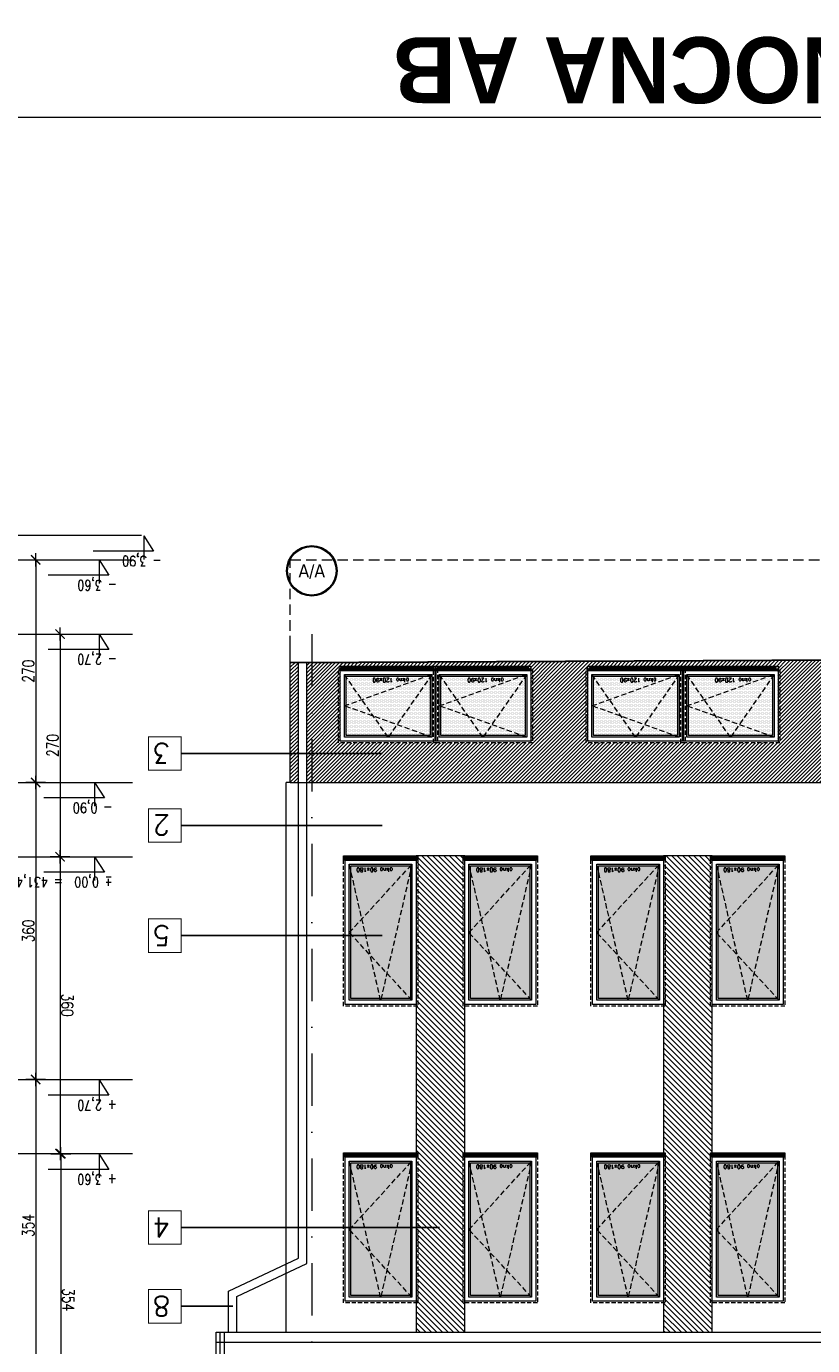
# Model space of a CAD drawing. Header units: millimetres. Extents: x 28291 to 177760, y -399809 to -170937.
# Tile 178 of 256: x 48572 to 49525, y -192108 to -190508. Entities that reach past the tile are written whole.
import ezdxf
from ezdxf.enums import TextEntityAlignment as Align

# ---------------------------------------------------------------- set-up
doc = ezdxf.new("R2010")
doc.units = ezdxf.units.MM
for name, pattern in [('CACHE', [9.525, 6.35, -3.175]), ('CARKOVANA', [7.5, 5, -2.5]), ('DASHDOT', [25.4, 12.7, -6.35, 0, -6.35]), ('HIDDEN', [9.525, 6.35, -3.175])]:
    doc.linetypes.add(name, pattern=pattern)
doc.layers.get('0').update_dxf_attribs({"lineweight": 0})
for name, color, linetype, lineweight, true_color in [('!! 0_ Istn-okna - wymienione', 9, 'Continuous', 13, 0x808080), ('!! 1_ELEWACJA KOLOR', 7, 'Continuous', 13, 0x6888bb), ('!! 2_ELEWACJA COKÓŁ', 9, 'Continuous', 13, 0x808080)]:
    doc.layers.add(name, color=color, linetype=linetype, lineweight=lineweight, true_color=true_color)
for name, color, linetype, lineweight in [('!! 0_ Istn-sciany', 3, 'Continuous', 30), ('!! 0_ Opis', 8, 'Continuous', 13), ('!! 0_ WIDOK ELEWACJA', 4, 'Continuous', 0), ('!! 0_Istn-cienka', 4, 'Continuous', 9), ('!! 0_Osie', 1, 'DASHDOT', 13), ('!! 1  WYDZIELENIE PPOŻ', 252, 'Continuous', 0), ('!! 1_Hatch dach', 252, 'Continuous', 5), ('!! 2_NOWE OKNA WIDOk - remont', 140, 'Continuous', 5), ('!! 2_posadzki winyle 2', 43, 'Continuous', 9), ('!! 2_TYNK OBRYS', 252, 'Continuous', 13), ('0-osie-liniA', 14, 'DASHDOT', 5), ('0-osie-tx', 66, 'Continuous', 9), ('0-rzedne-blok', 62, 'Continuous', 13)]:
    doc.layers.add(name, color=color, linetype=linetype, lineweight=lineweight)
for name, color, linetype, lineweight, plot in [('!! 0_bloki rzędnych', 7, 'Continuous', 0, False), ('!! 0_ramki', 66, 'Continuous', 9, False), ('ND', 240, 'Continuous', 0, False)]:
    doc.layers.add(name, color=color, linetype=linetype, lineweight=lineweight, plot=plot)
doc.layers.add('!!_1  OPISY ELEWACJE', color=250, linetype='Continuous')
doc.styles.add('DEUTSCH', font='SIMPLEX8')
doc.styles.add('SIMPLEX', font='simplex.shx', dxfattribs={"width": 0.77})
doc.styles.add('STYLE10', font='arialbd.ttf')
doc.styles.add('TAHOMA', font='tahoma.ttf')
doc.styles.add('TXT', font='simplex.shx')
doc.dimstyles.new('OL PB 100', dxfattribs={"dimscale": 4, "dimtxt": 3.5, "dimasz": 0.2, "dimexe": 10, "dimexo": 10, "dimgap": 0.5, "dimtad": 1, "dimdec": 1, "dimrnd": 0.5, "dimzin": 9, "dimdsep": 46, "dimtxsty": 'SIMPLEX', "dimblk": 'thick_MSz', "dimcen": 0.05, "dimdle": 8, "dimse1": 1, "dimse2": 1, "dimclrd": 256, "dimclre": 256, "dimclrt": 3, "dimadec": 1, "dimazin": 2, "dimtfac": 1, "dimtdec": 1, "dimtix": 1, "dimtofl": 0, "dimtmove": 2, "dimatfit": 3, "dimldrblk": 'thick_MSz', "dimfxl": 10, "dimfxlon": 1, "dimtolj": 1, "dimlwd": -1, "dimlwe": -1, "dimarcsym": 0})
pattern_1 = [(135, (130878.9713, -432804.355), (-3.367596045, -3.367596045), [])]

# ---------------------------------------------------------------- blocks, each defined once
blk = doc.blocks.new('thick_MSz')
for p, q in [((-10, 0), (10, 0)), ((0, 15), (0, -15))]:
    blk.add_line(p, q)
at = {"const_width": 2, "elevation": 2}
blk.add_lwpolyline([(-7.1, -7.1), (7.1, 7.1)], dxfattribs=at)
blk = doc.blocks.new('*D3793')
at = {"layer": 'DEFPOINTS', "color": 0, "ltscale": 100, "transparency": 16777216}
for p in [(15576.3, 8739.9), (15576.3, 8648.5), (15846.3, 8648.5)]:
    blk.add_point(p, dxfattribs=at)
at = {"layer": 'ND', "ltscale": 100, "transparency": 16777216}
blk.add_line((15845.5, 8739.9), (15577.1, 8739.9), dxfattribs=at)
at = {"layer": 'ND', "ltscale": 100, "transparency": 16777216, "xscale": 0.8, "yscale": 0.8, "zscale": 0.8}
for p, rotation in [((15576.3, 8739.9), 180.0000000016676), ((15846.3, 8739.9), 1.667546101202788e-09)]:
    blk.add_blockref('thick_MSz', p, dxfattribs=dict(at, rotation=rotation))
at = {"layer": 'ND', "color": 3, "ltscale": 100, "transparency": 16777216, "insert": (15711.3, 8748.9), "char_height": 14, "attachment_point": 5, "rotation": 0, "style": 'SIMPLEX'}
blk.add_mtext('\\A1;270', dxfattribs=at)
blk = doc.blocks.new('D_kota')
for p, q in [((-0.8, 15), (8.7, 15)), ((8.7, 0), (-0.8, 15)), ((8.7, 0), (8.7, 23))]:
    blk.add_line(p, q)
blk.add_lwpolyline([(-0.8, 15), (57.9, 15)])
at = {"style": 'DEUTSCH', "width": 0.8}
blk.add_attdef('POZ.ARCH', (7.3, 19.7), '', height=10, dxfattribs=at)
blk = doc.blocks.new('*D3794')
at = {"layer": 'DEFPOINTS', "color": 0, "ltscale": 100, "transparency": 16777216}
for p in [(15846.3, 8789.5), (14272.3, 8752.2), (15846.3, 8606.6)]:
    blk.add_point(p, dxfattribs=at)
at = {"layer": 'ND', "ltscale": 100, "transparency": 16777216}
blk.add_line((14273.1, 8789.5), (15845.5, 8789.5), dxfattribs=at)
at = {"layer": 'ND', "ltscale": 100, "transparency": 16777216, "xscale": 0.8, "yscale": 0.8, "zscale": 0.8}
for p, rotation in [((14272.3, 8789.5), 180.0000000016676), ((15846.3, 8789.5), 1.667517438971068e-09)]:
    blk.add_blockref('thick_MSz', p, dxfattribs=dict(at, rotation=rotation))
at = {"layer": 'ND', "color": 3, "ltscale": 100, "transparency": 16777216, "insert": (15065.7, 8799.5), "char_height": 14, "attachment_point": 5, "rotation": 0, "style": 'SIMPLEX'}
blk.add_mtext('\\A1;1574', dxfattribs=at)
blk = doc.blocks.new('*D3795')
at = {"layer": 'DEFPOINTS', "color": 0, "ltscale": 100, "transparency": 16777216}
for p in [(15216.3, 8739.9), (15216.3, 8648.5), (15576.3, 8648.5)]:
    blk.add_point(p, dxfattribs=at)
at = {"layer": 'ND', "ltscale": 100, "transparency": 16777216}
blk.add_line((15575.5, 8739.9), (15217.1, 8739.9), dxfattribs=at)
at = {"layer": 'ND', "ltscale": 100, "transparency": 16777216, "xscale": 0.8, "yscale": 0.8, "zscale": 0.8}
for p, rotation in [((15216.3, 8739.9), 180.0000000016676), ((15576.3, 8739.9), 1.667546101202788e-09)]:
    blk.add_blockref('thick_MSz', p, dxfattribs=dict(at, rotation=rotation))
at = {"layer": 'ND', "color": 3, "ltscale": 100, "transparency": 16777216, "insert": (15396.3, 8748.9), "char_height": 14, "attachment_point": 5, "rotation": 0, "style": 'SIMPLEX'}
blk.add_mtext('\\A1;360', dxfattribs=at)
blk = doc.blocks.new('*D3796')
at = {"layer": 'DEFPOINTS', "color": 0, "ltscale": 100, "transparency": 16777216}
for p in [(14862.3, 8739.9), (14862.3, 8648.6), (15216.3, 8648.5)]:
    blk.add_point(p, dxfattribs=at)
at = {"layer": 'ND', "ltscale": 100, "transparency": 16777216}
blk.add_line((15215.5, 8739.9), (14863.1, 8739.9), dxfattribs=at)
at = {"layer": 'ND', "ltscale": 100, "transparency": 16777216, "xscale": 0.8, "yscale": 0.8, "zscale": 0.8}
for p, rotation in [((14862.3, 8739.9), 180.0000000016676), ((15216.3, 8739.9), 1.667546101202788e-09)]:
    blk.add_blockref('thick_MSz', p, dxfattribs=dict(at, rotation=rotation))
at = {"layer": 'ND', "color": 3, "ltscale": 100, "transparency": 16777216, "insert": (15039.3, 8748.9), "char_height": 14, "attachment_point": 5, "rotation": 0, "style": 'SIMPLEX'}
blk.add_mtext('\\A1;354', dxfattribs=at)
blk = doc.blocks.new('*D3798')
at = {"layer": 'DEFPOINTS', "color": 0, "ltscale": 100, "transparency": 16777216}
for p in [(15486.3, 8710.4), (15486.3, 8648.5), (15756.3, 8648.5)]:
    blk.add_point(p, dxfattribs=at)
at = {"layer": 'ND', "ltscale": 100, "transparency": 16777216}
blk.add_line((15755.5, 8710.4), (15487.1, 8710.4), dxfattribs=at)
at = {"layer": 'ND', "ltscale": 100, "transparency": 16777216, "xscale": 0.8, "yscale": 0.8, "zscale": 0.8}
for p, rotation in [((15486.3, 8710.4), 180.0000000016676), ((15756.3, 8710.4), 1.667546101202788e-09)]:
    blk.add_blockref('thick_MSz', p, dxfattribs=dict(at, rotation=rotation))
at = {"layer": 'ND', "color": 3, "ltscale": 100, "transparency": 16777216, "insert": (15621.3, 8719.4), "char_height": 14, "attachment_point": 5, "rotation": 0, "style": 'SIMPLEX'}
blk.add_mtext('\\A1;270', dxfattribs=at)
blk = doc.blocks.new('*D3799')
at = {"layer": 'DEFPOINTS', "color": 0, "ltscale": 100, "transparency": 16777216}
for p in [(15126.3, 8710.4), (15126.3, 8648.5), (15486.3, 8648.5)]:
    blk.add_point(p, dxfattribs=at)
at = {"layer": 'ND', "ltscale": 100, "transparency": 16777216}
blk.add_line((15485.5, 8710.4), (15127.1, 8710.4), dxfattribs=at)
at = {"layer": 'ND', "ltscale": 100, "transparency": 16777216, "xscale": 0.8, "yscale": 0.8, "zscale": 0.8, "rotation": 180}
blk.add_blockref('thick_MSz', (15126.3, 8710.4), dxfattribs=at)
at = {"layer": 'ND', "ltscale": 100, "transparency": 16777216, "xscale": 0.8, "yscale": 0.8, "zscale": 0.8}
blk.add_blockref('thick_MSz', (15486.3, 8710.4), dxfattribs=at)
at = {"layer": 'ND', "color": 3, "ltscale": 100, "transparency": 16777216, "insert": (15306.3, 8701.4), "char_height": 14, "attachment_point": 5, "rotation": 180, "style": 'SIMPLEX'}
blk.add_mtext('\\A1;360', dxfattribs=at)
blk = doc.blocks.new('*D3791')
at = {"layer": 'DEFPOINTS', "color": 0, "ltscale": 100, "transparency": 16777216}
for p in [(14772.3, 8709.4), (14772.3, 8648.5), (15126.3, 8648.5)]:
    blk.add_point(p, dxfattribs=at)
at = {"layer": 'ND', "ltscale": 100, "transparency": 16777216}
blk.add_line((15125.5, 8709.4), (14773.1, 8709.4), dxfattribs=at)
at = {"layer": 'ND', "ltscale": 100, "transparency": 16777216, "xscale": 0.8, "yscale": 0.8, "zscale": 0.8, "rotation": 180}
blk.add_blockref('thick_MSz', (14772.3, 8709.4), dxfattribs=at)
at = {"layer": 'ND', "ltscale": 100, "transparency": 16777216, "xscale": 0.8, "yscale": 0.8, "zscale": 0.8}
blk.add_blockref('thick_MSz', (15126.3, 8709.4), dxfattribs=at)
at = {"layer": 'ND', "color": 3, "ltscale": 100, "transparency": 16777216, "insert": (14949.3, 8700.4), "char_height": 14, "attachment_point": 5, "rotation": 180, "style": 'SIMPLEX'}
blk.add_mtext('\\A1;354', dxfattribs=at)
blk = doc.blocks.new('okno 90x180')
at = {"layer": '!! 1_Hatch dach', "true_color": 0x575757}
h = blk.add_hatch(dxfattribs=at)
h.set_pattern_fill('DOTS', color=251)
h.set_pattern_definition([(0, (-9632.3096, -11392.1331), (0.79375, 1.5875), [0, -1.5875])])
h.paths.add_polyline_path([(9, -10), (81, -10), (81, -171), (9, -171)])
at = {"layer": '!! 2_posadzki winyle 2'}
h = blk.add_hatch(dxfattribs=at)
h.set_pattern_fill('ANSI31', color=252, scale=0.2)
h.paths.add_polyline_path([(0, -178), (90, -178), (90, -183), (0, -183)])
at = {"layer": '!! 0_ Istn-okna - wymienione', "linetype": 'CARKOVANA', "lineweight": 5}
blk.add_lwpolyline([(0, -1), (90, -1), (90, -180), (0, -180)], close=True, dxfattribs=at)
at = {"layer": '!! 0_ Istn-okna - wymienione'}
for points in [[(2, -3), (88, -3), (88, -178), (2, -178)], [(7, -8), (83, -8), (83, -173), (7, -173)], [(9, -10), (81, -10), (81, -171), (9, -171)], [(0, -178), (90, -178), (90, -183), (0, -183)]]:
    blk.add_lwpolyline(points, close=True, dxfattribs=at)
at = {"layer": '!! 1_Hatch dach', "color": 251, "linetype": 'CACHE', "true_color": 0x575757}
for points in [[(7, -173), (45, -8), (83, -173)], [(7, -8), (83, -90), (7, -173)]]:
    blk.add_lwpolyline(points, dxfattribs=at)
at = {"insert": (30.1, -163.6), "char_height": 5, "attachment_point": 1, "style": 'TXT'}
blk.add_mtext_dynamic_manual_height_columns('okno 90x180', width=52.63, gutter_width=75, heights=[0], dxfattribs=at)
blk = doc.blocks.new('okno 115x115')
at = {"layer": '!! 1_Hatch dach', "true_color": 0x575757}
h = blk.add_hatch(dxfattribs=at)
h.set_pattern_fill('DOTS', color=251, angle=360)
h.set_pattern_definition([(360, (-21873.4686, 1906.5186), (0.79375, 1.5875), [0, -1.5875])])
h.paths.add_polyline_path([(-12259.7, 13266.7), (-12157.7, 13266.7), (-12157.7, 13194.7), (-12259.7, 13194.7)])
h = blk.add_hatch(dxfattribs=at)
h.set_pattern_fill('ANSI31', color=251, scale=0.2, angle=360)
h.paths.add_polyline_path([(-12264.2, 13187.7), (-12153.2, 13187.7), (-12153.2, 13182.7), (-12264.2, 13182.7)])
at = {"layer": '!! 0_ Istn-okna - wymienione', "linetype": 'CARKOVANA', "lineweight": 5}
blk.add_lwpolyline([(-12268.7, 13275.7), (-12148.7, 13275.7), (-12148.7, 13185.7), (-12268.7, 13185.7)], close=True, dxfattribs=at)
at = {"layer": '!! 0_ Istn-okna - wymienione'}
for points in [[(-12266.7, 13273.7), (-12150.7, 13273.7), (-12150.7, 13187.7), (-12266.7, 13187.7)], [(-12261.7, 13268.7), (-12155.7, 13268.7), (-12155.7, 13192.7), (-12261.7, 13192.7)], [(-12259.7, 13266.7), (-12157.7, 13266.7), (-12157.7, 13194.7), (-12259.7, 13194.7)], [(-12266.7, 13187.7), (-12150.7, 13187.7), (-12150.7, 13182.7), (-12266.7, 13182.7)]]:
    blk.add_lwpolyline(points, close=True, dxfattribs=at)
at = {"layer": '!! 1_Hatch dach', "color": 251, "linetype": 'CACHE', "true_color": 0x575757}
for points in [[(-12261.7, 13192.7), (-12208.7, 13268.7), (-12155.7, 13192.7)], [(-12261.7, 13268.7), (-12155.7, 13230.7), (-12261.7, 13192.7)]]:
    blk.add_lwpolyline(points, dxfattribs=at)
at = {"insert": (-12234.1, 13202.1), "char_height": 5, "attachment_point": 1, "style": 'TXT'}
blk.add_mtext_dynamic_manual_height_columns('okno 120x90', width=52.63, gutter_width=75, heights=[0], dxfattribs=at)
blk = doc.blocks.new('*U80')
h = blk.add_hatch(color=256)
edge = h.paths.add_edge_path()
edge.add_arc((0, 0), 30.6, 0, 360)
edge = h.paths.add_edge_path(flags=17)
edge.add_arc((0, 0), 29.4, 0, 360)
for radius in [30.6, 29.4]:
    blk.add_circle((0, 0), radius)
at = {"style": 'TAHOMA', "flags": 8}
blk.add_attdef('ANSICHTSNUMMER', text='', height=16, dxfattribs=at).set_placement((0, 0), align=Align.MIDDLE_CENTER)
blk = doc.blocks.new('BLOK OSIE A-B PN')
at = {"layer": '0-osie-liniA', "ltscale": 5}
blk.add_lwpolyline([(48917.7, -182063), (48917.7, -184306.7)], dxfattribs=at)
at = {"layer": '0-osie-tx'}
ref = blk.add_blockref('*U80', (48917.7, -181986.1), dxfattribs=dict(at, rotation=180))
ref.add_attrib('ANSICHTSNUMMER', 'A/A', dxfattribs={"layer": '0', "height": 16, "style": 'TAHOMA', "flags": 8}).set_placement((48917.7, -181986.1), align=Align.MIDDLE_CENTER)
blk = doc.blocks.new('rzędne elewacje 2')
at = {"layer": '0-rzedne-blok'}
for p, q in [((45385.6, -192844.4), (45385.6, -192773.7)), ((45385.6, -192907), (45385.6, -192784.5)), ((45415.6, -192907), (45415.6, -192784.5)), ((45505.6, -192907), (45505.6, -192784.5)), ((45685.6, -192907), (45685.6, -192784.5)), ((45775.6, -192907), (45775.6, -192784.5)), ((46045.6, -192907), (46045.6, -192784.5)), ((46135.6, -192907), (46135.6, -192784.5))]:
    blk.add_line(p, q, dxfattribs=at)
ref = blk.add_blockref('D_kota', (45386.4, -192760.2), dxfattribs=dict(at, xscale=1.250000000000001, yscale=1.250000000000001, zscale=1.250000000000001, rotation=269.9999999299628))
ref.add_attrib('POZ.ARCH', '- 3,90', (45411, -192749.3), dxfattribs={"layer": '0', "height": 12.5, "rotation": 270, "style": 'DEUTSCH', "width": 0.8})
ref = blk.add_blockref('D_kota', (45415.6, -192814.4), dxfattribs=dict(at, xscale=1.250000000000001, yscale=1.250000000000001, zscale=1.250000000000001, rotation=269.9999999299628))
ref.add_attrib('POZ.ARCH', '- 3,60', (45440.2, -192803.6), dxfattribs={"layer": '0', "height": 12.5, "rotation": 270, "style": 'DEUTSCH', "width": 0.8})
ref = blk.add_blockref('D_kota', (45505.6, -192814.4), dxfattribs=dict(at, xscale=1.250000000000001, yscale=1.250000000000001, zscale=1.250000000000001, rotation=269.9999999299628))
ref.add_attrib('POZ.ARCH', '- 2,70', (45530.2, -192803.6), dxfattribs={"layer": '0', "height": 12.5, "rotation": 270, "style": 'DEUTSCH', "width": 0.8})
ref = blk.add_blockref('D_kota', (45685.6, -192819.8), dxfattribs=dict(at, xscale=1.250000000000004, yscale=1.250000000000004, zscale=1.250000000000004, rotation=269.9999999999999))
ref.add_attrib('POZ.ARCH', '- 0,90  ', (45710.2, -192809), dxfattribs={"layer": '0', "height": 12.5, "rotation": 270, "style": 'DEUTSCH', "width": 0.8})
ref = blk.add_blockref('D_kota', (46046.1, -192814.4), dxfattribs=dict(at, xscale=1.250000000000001, yscale=1.250000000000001, zscale=1.250000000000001, rotation=269.9999999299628))
ref.add_attrib('POZ.ARCH', '+ 2,70', (46070.7, -192803.6), dxfattribs={"layer": '0', "height": 12.5, "rotation": 270, "style": 'DEUTSCH', "width": 0.8})
ref = blk.add_blockref('D_kota', (46136.1, -192814.4), dxfattribs=dict(at, xscale=1.250000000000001, yscale=1.250000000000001, zscale=1.250000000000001, rotation=269.9999999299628))
ref.add_attrib('POZ.ARCH', '+ 3,60', (46160.7, -192803.6), dxfattribs={"layer": '0', "height": 12.5, "rotation": 270, "style": 'DEUTSCH', "width": 0.8})
ref = blk.add_blockref('D_kota', (45775.6, -192819.8), dxfattribs=dict(at, xscale=1.250000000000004, yscale=1.250000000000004, zscale=1.250000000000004, rotation=269.9999999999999))
ref.add_attrib('POZ.ARCH', '%%p 0,00  = 431,45 m.n.p.m', (45800.2, -192809), dxfattribs={"layer": '0', "height": 12.5, "rotation": 270, "style": 'DEUTSCH', "width": 0.8})
blk = doc.blocks.new('POZIOMY BLOK')
for p, q in [((15756.32, 8984.49), (15756.32, 8664.25)), ((15846.32, 8984.49), (15846.32, 8664.25)), ((15876.32, 8984.49), (15876.32, 8664.25)), ((15126.32, 8934), (15126.32, 8664.25)), ((15216.32, 8934), (15216.32, 8664.25)), ((15486.32, 8934), (15486.32, 8664.25)), ((15576.32, 8934), (15576.32, 8664.25)), ((15876.32, 8682.25), (15876.32, 8611.49))]:
    blk.add_line(p, q)
at = {"layer": '0-rzedne-blok'}
ref = blk.add_blockref('D_kota', (15125.85, 8652.26), dxfattribs=dict(at, xscale=1.250000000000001, yscale=1.250000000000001, zscale=1.250000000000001, rotation=89.99999992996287))
ref.add_attrib('POZ.ARCH', '+ 3,60', (15101.27, 8641.44), dxfattribs={"layer": '0', "height": 12.5, "rotation": 90, "style": 'DEUTSCH', "width": 0.8})
ref = blk.add_blockref('D_kota', (15215.85, 8652.26), dxfattribs=dict(at, xscale=1.250000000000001, yscale=1.250000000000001, zscale=1.250000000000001, rotation=89.99999992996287))
ref.add_attrib('POZ.ARCH', '+ 2,70', (15191.27, 8641.44), dxfattribs={"layer": '0', "height": 12.5, "rotation": 90, "style": 'DEUTSCH', "width": 0.8})
ref = blk.add_blockref('D_kota', (15486.32, 8657.67), dxfattribs=dict(at, xscale=1.250000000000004, yscale=1.250000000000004, zscale=1.250000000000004, rotation=90))
ref.add_attrib('POZ.ARCH', '%%p 0,00  ', (15461.74, 8646.85), dxfattribs={"layer": '0', "height": 12.5, "rotation": 90, "style": 'DEUTSCH', "width": 0.8})
ref = blk.add_blockref('D_kota', (15576.32, 8657.67), dxfattribs=dict(at, xscale=1.250000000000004, yscale=1.250000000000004, zscale=1.250000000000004, rotation=90))
ref.add_attrib('POZ.ARCH', '- 0,90  ', (15551.74, 8646.85), dxfattribs={"layer": '0', "height": 12.5, "rotation": 90, "style": 'DEUTSCH', "width": 0.8})
ref = blk.add_blockref('D_kota', (15756.32, 8652.26), dxfattribs=dict(at, xscale=1.250000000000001, yscale=1.250000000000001, zscale=1.250000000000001, rotation=89.99999992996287))
ref.add_attrib('POZ.ARCH', '- 2,70', (15731.74, 8641.44), dxfattribs={"layer": '0', "height": 12.5, "rotation": 90, "style": 'DEUTSCH', "width": 0.8})
ref = blk.add_blockref('D_kota', (15846.32, 8652.26), dxfattribs=dict(at, xscale=1.250000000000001, yscale=1.250000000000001, zscale=1.250000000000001, rotation=89.99999992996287))
ref.add_attrib('POZ.ARCH', '- 3,60', (15821.74, 8641.44), dxfattribs={"layer": '0', "height": 12.5, "rotation": 90, "style": 'DEUTSCH', "width": 0.8})
ref = blk.add_blockref('D_kota', (15875.5, 8597.99), dxfattribs=dict(at, xscale=1.250000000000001, yscale=1.250000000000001, zscale=1.250000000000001, rotation=89.99999992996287))
ref.add_attrib('POZ.ARCH', '- 3,90', (15850.92, 8587.16), dxfattribs={"layer": '0', "height": 12.5, "rotation": 90, "style": 'DEUTSCH', "width": 0.8})
at = {"layer": 'ND', "ltscale": 100}
dim = blk.add_linear_dim(base=(15846.32, 8789.48), p1=(14272.32, 8752.23), p2=(15846.32, 8606.6), angle=180, dimstyle='OL PB 100', dxfattribs=at)
dim.commit()
dim.dimension.update_dxf_attribs({"geometry": '*D3794', "text_midpoint": (15065.71, 8799.48), "dimtype": 160})
for base, p1, p2, picture, middle in [((14862.32, 8739.89), (15216.32, 8648.52), (14862.32, 8648.65), '*D3796', (15039.32, 8748.89)), ((15216.32, 8739.89), (15576.32, 8648.52), (15216.32, 8648.52), '*D3795', (15396.32, 8748.89)), ((15576.32, 8739.89), (15846.32, 8648.52), (15576.32, 8648.52), '*D3793', (15711.32, 8748.89)), ((14772.32, 8709.43), (15126.32, 8648.52), (14772.32, 8648.52), '*D3791', (14949.32, 8700.43)), ((15126.32, 8710.39), (15486.32, 8648.52), (15126.32, 8648.52), '*D3799', (15306.32, 8701.39)), ((15486.32, 8710.39), (15756.32, 8648.52), (15486.32, 8648.52), '*D3798', (15621.32, 8719.39))]:
    dim = blk.add_linear_dim(base=base, p1=p1, p2=p2, angle=180, dimstyle='OL PB 100', dxfattribs=at)
    dim.commit()
    dim.dimension.update_dxf_attribs({"geometry": picture, "text_midpoint": middle})

msp = doc.modelspace()

# ---------------------------------------------------------------- hatches: boundary and pattern name
at = {"layer": '!! 1_ELEWACJA KOLOR', "true_color": 0x4f5358}
h = msp.add_hatch(dxfattribs=at)
h.set_pattern_fill('ANSI31', color=251, scale=1.5, angle=90)
h.set_pattern_definition(pattern_1)
h.paths.add_polyline_path([(49044.21142, -191514.00465), (49044.21142, -192091.41588), (49103.21142, -192091.41588), (49103.21142, -191514.00465)])
h = msp.add_hatch(dxfattribs=at)
h.set_pattern_fill('ANSI31', color=251, scale=1.5, angle=90)
h.set_pattern_definition(pattern_1)
h.paths.add_polyline_path([(49344.21142, -191514.00465), (49344.21142, -192091.41588), (49403.21142, -192091.41588), (49403.21142, -191514.00465)])
at = {"layer": '!! 2_ELEWACJA COKÓŁ', "true_color": 0x2b2b2c}
h = msp.add_hatch(dxfattribs=at)
h.set_pattern_fill('ANSI31', color=250)
h.paths.add_polyline_path([(49803.71142, -191275.15056), (48911.71142, -191279.48908), (48911.71142, -191425.00465), (49803.71142, -191425.00465)])
h.paths.add_polyline_path([(49067.71142, -191377.00465), (48952.71142, -191377.00465), (48952.71142, -191287.00465), (48954.71142, -191287.00465), (48954.71142, -191285.00465), (49180.71142, -191285.00465), (49180.71142, -191287.00465), (49182.71142, -191287.00465), (49182.71142, -191377.00465)], flags=16)
h.paths.add_polyline_path([(49069.71142, -191375.00465), (49069.71142, -191289.00465), (49180.71142, -191289.00465), (49180.71142, -191375.00465)], flags=0)
h.paths.add_polyline_path([(49074.71142, -191370.00465), (49074.71142, -191294.00465), (49175.71142, -191294.00465), (49175.71142, -191370.00465)], flags=0)
h.paths.add_polyline_path([(49076.71142, -191368.00465), (49076.71142, -191332.75712), (49074.71142, -191332.00465), (49076.71142, -191331.25217), (49076.71142, -191297.01455), (49076.04037, -191296.00465), (49170.39564, -191296.00465), (49175.71142, -191294.00465), (49173.71142, -191297.01455), (49173.71142, -191368.00465), (49126.54037, -191368.00465), (49125.21142, -191370.00465), (49123.88248, -191368.00465)], flags=0)
h.paths.add_polyline_path([(49065.71142, -191375.00465), (48954.71142, -191375.00465), (48954.71142, -191289.00465), (49065.71142, -191289.00465)], flags=0)
h.paths.add_polyline_path([(49060.71142, -191370.00465), (48959.71142, -191370.00465), (48959.71142, -191294.00465), (49060.71142, -191294.00465)], flags=0)
h.paths.add_polyline_path([(49011.54037, -191368.00465), (49010.21142, -191370.00465), (49008.88248, -191368.00465), (48961.71142, -191368.00465), (48961.71142, -191332.75712), (48959.71142, -191332.00465), (48961.71142, -191331.25217), (48961.71142, -191297.01455), (48961.04037, -191296.00465), (49055.39564, -191296.00465), (49060.71142, -191294.00465), (49058.71142, -191297.01455), (49058.71142, -191368.00465)], flags=0)
h.paths.add_polyline_path([(49252.71142, -191377.00465), (49252.71142, -191287.00465), (49254.71142, -191287.00465), (49254.71142, -191285.00465), (49480.71142, -191285.00465), (49480.71142, -191287.00465), (49482.71142, -191287.00465), (49482.71142, -191377.00465), (49367.71142, -191377.00465)], flags=16)
h.paths.add_polyline_path([(49254.71142, -191375.00465), (49254.71142, -191289.00465), (49365.71142, -191289.00465), (49365.71142, -191375.00465)], flags=0)
h.paths.add_polyline_path([(49259.71142, -191370.00465), (49259.71142, -191294.00465), (49360.71142, -191294.00465), (49360.71142, -191370.00465)], flags=0)
h.paths.add_polyline_path([(49261.71142, -191368.00465), (49261.71142, -191332.75712), (49259.71142, -191332.00465), (49261.71142, -191331.25217), (49261.71142, -191297.01455), (49261.04037, -191296.00465), (49355.39564, -191296.00465), (49360.71142, -191294.00465), (49358.71142, -191297.01455), (49358.71142, -191368.00465), (49311.54037, -191368.00465), (49310.21142, -191370.00465), (49308.88248, -191368.00465)], flags=0)
h.paths.add_polyline_path([(49369.71142, -191375.00465), (49369.71142, -191289.00465), (49480.71142, -191289.00465), (49480.71142, -191375.00465)], flags=0)
h.paths.add_polyline_path([(49374.71142, -191370.00465), (49374.71142, -191294.00465), (49475.71142, -191294.00465), (49475.71142, -191370.00465)], flags=0)
h.paths.add_polyline_path([(49376.71142, -191368.00465), (49376.71142, -191332.75712), (49374.71142, -191332.00465), (49376.71142, -191331.25217), (49376.71142, -191297.01455), (49376.04037, -191296.00465), (49470.39564, -191296.00465), (49475.71142, -191294.00465), (49473.71142, -191297.01455), (49473.71142, -191368.00465), (49426.54037, -191368.00465), (49425.21142, -191370.00465), (49423.88248, -191368.00465)], flags=0)
h.paths.add_polyline_path([(49552.71142, -191377.00465), (49552.71142, -191287.00465), (49554.71142, -191287.00465), (49554.71142, -191285.00465), (49780.71142, -191285.00465), (49780.71142, -191287.00465), (49782.71142, -191287.00465), (49782.71142, -191377.00465), (49667.71142, -191377.00465)], flags=16)
h.paths.add_polyline_path([(49554.71142, -191375.00465), (49554.71142, -191289.00465), (49665.71142, -191289.00465), (49665.71142, -191375.00465)], flags=0)
h.paths.add_polyline_path([(49559.71142, -191370.00465), (49559.71142, -191294.00465), (49660.71142, -191294.00465), (49660.71142, -191370.00465)], flags=0)
h.paths.add_polyline_path([(49561.71142, -191368.00465), (49561.71142, -191332.75712), (49559.71142, -191332.00465), (49561.71142, -191331.25217), (49561.71142, -191297.01455), (49561.04037, -191296.00465), (49655.39564, -191296.00465), (49660.71142, -191294.00465), (49658.71142, -191297.01455), (49658.71142, -191368.00465), (49611.54037, -191368.00465), (49610.21142, -191370.00465), (49608.88248, -191368.00465)], flags=0)
h.paths.add_polyline_path([(49669.71142, -191375.00465), (49669.71142, -191289.00465), (49780.71142, -191289.00465), (49780.71142, -191375.00465)], flags=0)
h.paths.add_polyline_path([(49674.71142, -191370.00465), (49674.71142, -191294.00465), (49775.71142, -191294.00465), (49775.71142, -191370.00465)], flags=0)
h.paths.add_polyline_path([(49676.71142, -191368.00465), (49676.71142, -191332.75712), (49674.71142, -191332.00465), (49676.71142, -191331.25217), (49676.71142, -191297.01455), (49676.04037, -191296.00465), (49770.39564, -191296.00465), (49775.71142, -191294.00465), (49773.71142, -191297.01455), (49773.71142, -191368.00465), (49726.54037, -191368.00465), (49725.21142, -191370.00465), (49723.88248, -191368.00465)], flags=0)
h.paths.add_polyline_path([(48901.71142, -191279.53772), (48891.71142, -191279.58636), (48891.71142, -191425.00465), (48901.71142, -191425.00465)])
h.paths.add_polyline_path([(49036.88367, -191297.16428), (48987.71701, -191297.16428), (48987.71701, -191304.66428), (49036.88367, -191304.66428)], flags=8)
h.paths.add_polyline_path([(49151.88367, -191297.16428), (49102.71701, -191297.16428), (49102.71701, -191304.66428), (49151.88367, -191304.66428)], flags=8)
h.paths.add_polyline_path([(49336.88367, -191297.16428), (49287.71701, -191297.16428), (49287.71701, -191304.66428), (49336.88367, -191304.66428)], flags=8)
h.paths.add_polyline_path([(49451.88367, -191297.16428), (49402.71701, -191297.16428), (49402.71701, -191304.66428), (49451.88367, -191304.66428)], flags=8)
h.paths.add_polyline_path([(49636.88367, -191297.16428), (49587.71701, -191297.16428), (49587.71701, -191304.66428), (49636.88367, -191304.66428)], flags=8)
h.paths.add_polyline_path([(49751.88367, -191297.16428), (49702.71701, -191297.16428), (49702.71701, -191304.66428), (49751.88367, -191304.66428)], flags=8)

# ---------------------------------------------------------------- linework, layer by layer
at = {"layer": '!! 0_ Istn-sciany'}
msp.add_lwpolyline([(48891.71142, -191279.58636), (53480.96533, -191257.26509)], dxfattribs=at)
at = {"layer": '!! 0_ WIDOK ELEWACJA'}
for points in [[(48891.71142, -191425.00465), (48891.71142, -191260.00465)], [(48901.71142, -192001.67743), (48901.71142, -191279.53772)], [(48911.71142, -192008.02603), (48911.71142, -191279.48908)], [(48886.71142, -192091.41588), (48886.71142, -191425.00465)], [(48891.71142, -191425.00465), (48886.71142, -191425.00465)], [(48891.71142, -191425.00465), (49838.71142, -191425.00465)], [(48816.71142, -192041.63984), (48901.71142, -192001.67743)], [(48826.71142, -192047.98843), (48911.71142, -192008.02603)], [(48816.71142, -192091.41588), (48816.71142, -192041.63984)], [(48826.71142, -192091.41588), (48826.71142, -192047.98843)], [(48801.71142, -192091.41588), (51621.12277, -192091.41588)], [(48801.71142, -192729.00465), (48801.71142, -192091.41588)], [(48801.71142, -192103.40448), (51590.71142, -192103.40448)], [(48806.71142, -192729.00465), (48806.71142, -192091.41588)], [(48811.71142, -192729.00465), (48811.71142, -192091.41588)]]:
    msp.add_lwpolyline(points, dxfattribs=at)
at = {"layer": '!! 0_Istn-cienka', "linetype": 'HIDDEN', "ltscale": 2}
for points in [[(48891.71142, -191155.00465), (55017.71142, -191155.00465)], [(48891.71142, -191260.00465), (48891.71142, -191155.00465)]]:
    msp.add_lwpolyline(points, dxfattribs=at)
at = {"layer": '!! 0_ramki'}
msp.add_lwpolyline([(48191.01382, -190618.54154), (55530.76451, -190618.54154), (55530.76451, -193073.18237), (48191.01382, -193073.18237)], close=True, dxfattribs=at)
at = {"layer": '!! 2_TYNK OBRYS'}
for points in [[(49044.21142, -191514.00465), (49044.21142, -192091.41588), (49103.21142, -192091.41588), (49103.21142, -191514.00465)], [(49344.21142, -191514.00465), (49344.21142, -192091.41588), (49403.21142, -192091.41588), (49403.21142, -191514.00465)]]:
    msp.add_lwpolyline(points, close=True, dxfattribs=at)
at = {"layer": '!!_1  OPISY ELEWACJE', "const_width": 1.2}
for points in [[(48759.53224, -191369.56703), (48759.53224, -191410.11182), (48719.81789, -191410.11182), (48719.81789, -191369.56703)], [(48759.53224, -191369.56703), (48759.53224, -191410.11182), (48719.81789, -191410.11182), (48719.81789, -191369.56703)], [(48759.53224, -191456.82353), (48759.53224, -191497.36832), (48719.81789, -191497.36832), (48719.81789, -191456.82353)], [(48759.53224, -191456.82353), (48759.53224, -191497.36832), (48719.81789, -191497.36832), (48719.81789, -191456.82353)], [(48759.53224, -191590.40126), (48759.53224, -191630.94605), (48719.81789, -191630.94605), (48719.81789, -191590.40126)], [(48759.53224, -191590.40126), (48759.53224, -191630.94605), (48719.81789, -191630.94605), (48719.81789, -191590.40126)], [(48759.53224, -191944.34478), (48759.53224, -191984.88957), (48719.81789, -191984.88957), (48719.81789, -191944.34478)], [(48759.53224, -191944.34478), (48759.53224, -191984.88957), (48719.81789, -191984.88957), (48719.81789, -191944.34478)], [(48759.53224, -192039.78651), (48759.53224, -192080.3313), (48719.81789, -192080.3313), (48719.81789, -192039.78651)], [(48759.53224, -192039.78651), (48759.53224, -192080.3313), (48719.81789, -192080.3313), (48719.81789, -192039.78651)]]:
    msp.add_lwpolyline(points, close=True, dxfattribs=at)
at = {"layer": '!!_1  OPISY ELEWACJE'}
for points in [[(48759.53224, -191389.83943), (49003.14346, -191389.83943)], [(48759.53224, -191477.09593), (49003.14346, -191477.09593)], [(48759.53224, -191610.67365), (49003.14346, -191610.67365)], [(48759.53224, -191964.61718), (49072.46797, -191964.61718)], [(48759.53224, -192060.0589), (48822.13979, -192060.0589)]]:
    msp.add_lwpolyline(points, dxfattribs=at)

# ---------------------------------------------------------------- block references
at = {"layer": '!! 0_bloki rzędnych', "linetype": 'Continuous', "rotation": 90}
msp.add_blockref('POZIOMY BLOK', (57322.90611, -207001.32715), dxfattribs=at)
at = {"layer": '!! 0_Osie'}
msp.add_blockref('BLOK OSIE A-B PN', (0, -9182.23287), dxfattribs=at)
at = {"layer": '!! 1  WYDZIELENIE PPOŻ', "rotation": 270}
msp.add_blockref('rzędne elewacje 2', (241485.06993, -145739.38046), dxfattribs=at)
at = {"layer": '!! 2_NOWE OKNA WIDOk - remont', "rotation": 180}
for name, p in [('okno 115x115', (36801.55241, -178101.35287)), ('okno 115x115', (36916.55241, -178101.35287)), ('okno 115x115', (37101.55241, -178101.35287)), ('okno 115x115', (37216.55241, -178101.35287)), ('okno 90x180', (49046.21142, -191697.00465)), ('okno 90x180', (49191.21142, -191697.00465)), ('okno 90x180', (49346.21142, -191697.00465)), ('okno 90x180', (49491.21142, -191697.00465)), ('okno 90x180', (49046.21142, -192057.00465)), ('okno 90x180', (49191.21142, -192057.00465)), ('okno 90x180', (49346.21142, -192057.00465)), ('okno 90x180', (49491.21142, -192057.00465))]:
    msp.add_blockref(name, p, dxfattribs=at)

# ---------------------------------------------------------------- texts
at = {"layer": '!! 0_ Opis', "style": 'STYLE10', "width": 0.95}
msp.add_text('ELEWACJA PÓŁNOCNA AB', height=80, rotation=180, dxfattribs=at).set_placement((50431.29136, -190521.39678))
at = {"layer": '!!_1  OPISY ELEWACJE', "char_height": 24, "attachment_point": 1, "rotation": 180, "style": 'TXT'}
for s, insert in [('3', (48745.83032, -191401.44319)), ('2', (48745.83032, -191488.6997)), ('5', (48745.83032, -191622.27742)), ('4', (48745.83032, -191976.22095)), ('8', (48745.83032, -192071.66267))]:
    msp.add_mtext_dynamic_manual_height_columns(s, width=40.5447886, gutter_width=90, heights=[0], dxfattribs=dict(at, insert=insert))

doc.saveas('drawing.dxf')
